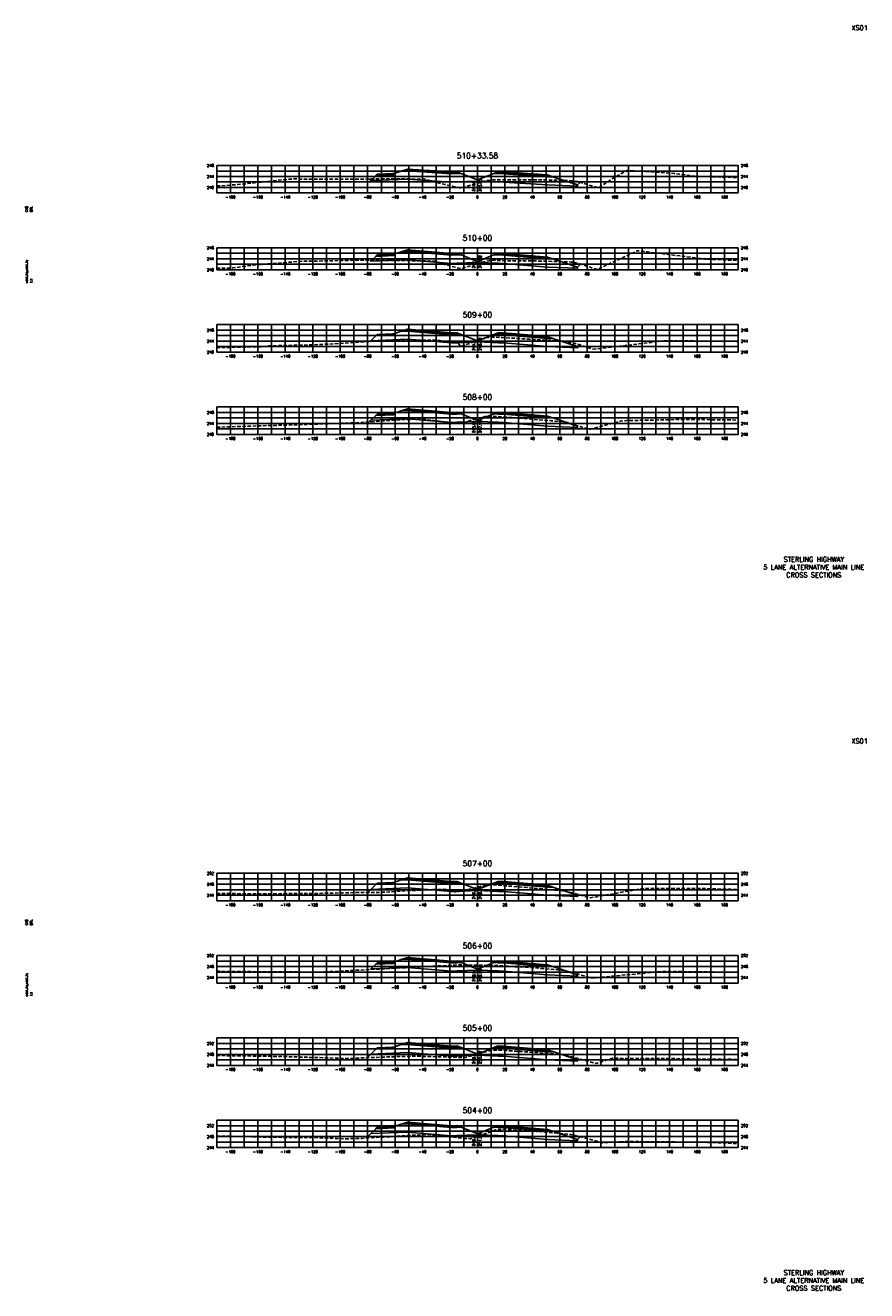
# Model space of a CAD drawing. Extents: x 37 to 10140, y -1968 to 9206.
# Tile 100 of 105: x 8067 to 8680, y 5736 to 6658. Entities that reach past the tile are written whole.
import ezdxf
from ezdxf.enums import TextEntityAlignment as Align

# ---------------------------------------------------------------- set-up
doc = ezdxf.new("R2010")
doc.units = 0
doc.header["$LTSCALE"] = 20
doc.header["$MEASUREMENT"] = 0
doc.linetypes.add('HIDDEN_050%', pattern=[0.1875, 0.125, -0.0625])
for name, color, linetype in [('S-AT-TXT175', 6, 'Continuous'), ('S-AT-TXT80', 1, 'Continuous'), ('XDATUM', 3, 'Continuous'), ('XEG', 1, 'HIDDEN_050%'), ('XFG', 2, 'Continuous'), ('XGRID', 251, 'Continuous'), ('XGRIDT', 2, 'Continuous'), ('XREF-BORDER', 7, 'Continuous')]:
    doc.layers.add(name, color=color, linetype=linetype)
doc.styles.add('L100', font='simplex.shx', dxfattribs={"height": 2})
doc.styles.add('L175', font='ROMANSM.shx', dxfattribs={"height": 3.5})
doc.styles.add('L80', font='ROMANSM.shx', dxfattribs={"height": 1.6})

# ---------------------------------------------------------------- blocks, each defined once
blk = doc.blocks.new('03025_00_att1')
at = {"layer": 'S-AT-TXT175', "style": 'L175'}
for tag, p in [('NUM', (32.402, 20.822)), ('LINE1', (30.64, 1.444)), ('LINE2', (30.64, 1.161)), ('LINE3', (30.64, 0.877))]:
    blk.add_attdef(tag, text='', height=0.175, dxfattribs=at).set_placement(p, align=Align.CENTER)
at = {"layer": 'S-AT-TXT80', "style": 'L80'}
for tag, p in [('DESIGNED', (2.094, 14.201)), ('CHECKED', (2.265, 14.201)), ('DRAFTED', (2.436, 14.201)), ('PCTB', (2.094, 11.605)), ('PSCALE', (2.265, 11.605)), ('PVIEW', (2.436, 11.605))]:
    blk.add_attdef(tag, p, '', height=0.08, rotation=90, dxfattribs=at)

msp = doc.modelspace()

# ---------------------------------------------------------------- linework, layer by layer
at = {"layer": 'XDATUM', "flags": 128}
for points in [[(8317.25, 6546.2), (8318.41, 6545.04), (8345, 6546.1), (8377, 6543.95), (8381, 6544.11), (8396, 6544.71), (8411, 6544.11), (8415, 6543.95), (8447, 6541.81), (8469, 6540.93), (8469, 6541.81), (8470.98, 6543.8)], [(8317.57, 6487.08), (8318.41, 6486.24), (8345, 6487.31), (8377, 6484.62), (8381, 6484.78), (8396, 6485.38), (8411, 6484.78), (8415, 6484.62), (8447, 6481.94), (8469, 6481.06), (8469, 6481.95), (8471.19, 6484.14)], [(8317.81, 6427.65), (8318.41, 6428.25), (8345, 6429.31), (8377, 6426.62), (8381, 6426.78), (8396, 6427.38), (8411, 6426.78), (8415, 6426.62), (8447, 6423.94), (8469, 6423.06), (8469, 6423.94), (8470.38, 6425.32)], [(8317.35, 6369.19), (8318.41, 6370.25), (8345, 6371.31), (8377, 6368.62), (8381, 6368.78), (8396, 6369.38), (8411, 6368.78), (8415, 6368.62), (8447, 6365.94), (8469, 6365.06), (8469, 6365.94), (8469.25, 6366.2)], [(8316.12, 6025.95), (8318.41, 6028.25), (8345, 6029.31), (8377, 6026.62), (8381, 6026.78), (8396, 6027.38), (8411, 6026.78), (8415, 6026.62), (8447, 6023.94), (8469, 6023.06), (8469, 6023.94), (8469.54, 6024.49)], [(8318.01, 5969.84), (8318.41, 5970.25), (8345, 5971.31), (8377, 5968.62), (8381, 5968.78), (8396, 5969.38), (8411, 5968.78), (8415, 5968.62), (8447, 5965.94), (8469, 5965.06), (8469, 5965.94), (8469.46, 5966.4)], [(8315.72, 5905.56), (8318.41, 5908.25), (8345, 5909.31), (8377, 5906.62), (8381, 5906.78), (8396, 5907.38), (8411, 5906.78), (8415, 5906.62), (8447, 5903.94), (8469, 5903.06), (8469, 5903.94), (8469.93, 5904.87)], [(8315.08, 5846.92), (8318.41, 5850.25), (8345, 5851.31), (8377, 5848.62), (8381, 5848.78), (8396, 5849.38), (8411, 5848.78), (8415, 5848.62), (8447, 5845.94), (8469, 5845.06), (8469, 5845.94), (8470.93, 5847.87)]]:
    msp.add_lwpolyline(points, dxfattribs=at)
at = {"layer": 'XEG', "flags": 128}
for points in [[(8206, 6541.19), (8210.08, 6541.2), (8224.58, 6542.44), (8259.25, 6546.13), (8260.46, 6546.17), (8261.36, 6546.18), (8308.42, 6546.11), (8337.37, 6546.4), (8357.6, 6545.98), (8372.28, 6542.17), (8383.79, 6539.55), (8396, 6543.11), (8398.65, 6543.88), (8402.48, 6544.94), (8403.4, 6545.1), (8407.18, 6545.55), (8413.43, 6545.64), (8436.3, 6545.67), (8442.46, 6545.57), (8464.83, 6544.93), (8465.95, 6544.77), (8469.25, 6544.34), (8480.85, 6540.68), (8484.29, 6539.83), (8492.78, 6545.42), (8498.23, 6548.64), (8505.11, 6552.48), (8539.28, 6550.24), (8554.28, 6548.25), (8578.12, 6547.48), (8586, 6547.18)], [(8206, 6481.12), (8217.68, 6481.3), (8232.82, 6483.4), (8266.78, 6486.15), (8291.57, 6486.56), (8311.58, 6487.09), (8315.88, 6487.1), (8352, 6486.58), (8364.98, 6486.2), (8369.67, 6484.54), (8384.05, 6480.77), (8391.84, 6483.21), (8396, 6484.43), (8402.3, 6486.27), (8404.65, 6486.58), (8407.23, 6486.88), (8420.38, 6486.5), (8435.98, 6486.52), (8451.72, 6486.06), (8464.23, 6485.63), (8466.66, 6485.31), (8468.83, 6484.93), (8474.94, 6482.89), (8479.3, 6481.52), (8483.39, 6480.23), (8510.65, 6493.01), (8512.28, 6493.91), (8513.87, 6493.81), (8520.06, 6492.99), (8554.07, 6488.76), (8561.38, 6487.75), (8586, 6486.79)], [(8206, 6423.17), (8238.81, 6423.91), (8243.96, 6424.53), (8270.49, 6425.1), (8284.91, 6425.65), (8287.71, 6425.7), (8291.86, 6426.02), (8336.61, 6428.83), (8366.82, 6428.65), (8381.99, 6426.56), (8383.61, 6424.12), (8393.49, 6427.41), (8396, 6428.27), (8402.07, 6430.36), (8403.94, 6430.54), (8406.41, 6430.94), (8422.22, 6430.1), (8434.38, 6429.29), (8450.43, 6428.37), (8461.65, 6427.47), (8464.63, 6426.8), (8466.51, 6426.53), (8472.17, 6424.76), (8475.98, 6423.46), (8479.68, 6422.2), (8483.34, 6422.3), (8522.54, 6427.09), (8530.63, 6428.22), (8532.2, 6428.27), (8571.59, 6427.94), (8581.1, 6427.84), (8586, 6427.81)], [(8206, 6365.22), (8209, 6365.31), (8213.91, 6365.5), (8242.25, 6366.36), (8255.43, 6366.75), (8257.72, 6366.81), (8296.96, 6368.09), (8306.44, 6368.44), (8338.48, 6370.63), (8355.16, 6371.27), (8373.8, 6368.92), (8383.23, 6367.84), (8394.01, 6371.09), (8396, 6371.61), (8401.44, 6373), (8402.9, 6373.2), (8406.19, 6373.38), (8423.09, 6372.04), (8432.74, 6371.28), (8450.01, 6369.91), (8459.2, 6369.12), (8461.35, 6368.72), (8462.39, 6368.56), (8467.52, 6366.73), (8473.02, 6365.04), (8477.72, 6363.59), (8497.88, 6368.94), (8501.31, 6369.92), (8504.58, 6370.04), (8523.4, 6370.42), (8546.1, 6370.91), (8550.03, 6370.91), (8586, 6370.45)], [(8206, 6025.29), (8225.88, 6025.11), (8229.77, 6025.08), (8274.44, 6025.22), (8307.28, 6025.96), (8323, 6025.95), (8344.4, 6027.26), (8371.56, 6028.49), (8378.61, 6027.07), (8380.73, 6026.16), (8394.52, 6029.49), (8396, 6029.85), (8397.12, 6030.12), (8402.74, 6031.44), (8403.89, 6031.44), (8406.55, 6031.63), (8425.58, 6030.17), (8432.15, 6029.64), (8451.61, 6027.88), (8457.98, 6027.34), (8460.36, 6026.99), (8461.06, 6026.85), (8465.23, 6025.7), (8472.15, 6023.76), (8478.08, 6022.09), (8515.14, 6028.64), (8517.24, 6029.03), (8522.28, 6029.03), (8560.04, 6028.86), (8565.8, 6028.79), (8586, 6028.17)], [(8206, 5968.59), (8230.3, 5968.31), (8240.59, 5968.23), (8278.16, 5967.96), (8282.53, 5968.02), (8306.43, 5969.23), (8367.59, 5972.46), (8374.16, 5972.81), (8380.88, 5973.16), (8381.73, 5973.21), (8381.89, 5973.26), (8383.4, 5973.17), (8391.69, 5973.05), (8396, 5973.01), (8396.79, 5973.01), (8403.32, 5972.86), (8408.24, 5972.86), (8417.53, 5972.25), (8433.53, 5971.36), (8454.13, 5969.72), (8458.5, 5969.33), (8460.67, 5968.86), (8461.19, 5968.74), (8475.25, 5964.77), (8478.31, 5963.91), (8481.54, 5963.84), (8482.81, 5963.82), (8482.94, 5963.82), (8486.89, 5964.31), (8518.57, 5967.25), (8529.66, 5968.43), (8531.12, 5968.43), (8533.04, 5968.41), (8579.55, 5967.96), (8586, 5967.9)], [(8206, 5907.15), (8220.64, 5906.94), (8253.17, 5906.46), (8275.03, 5905.78), (8301.47, 5904.99), (8329.43, 5906.1), (8349.77, 5906.71), (8380.6, 5905.88), (8387.15, 5905.66), (8396, 5908.15), (8400.94, 5909.55), (8403.75, 5910.34), (8405.34, 5910.8), (8411.52, 5911.06), (8412.19, 5911.09), (8434.09, 5909.67), (8436.57, 5909.52), (8440.03, 5909.27), (8447.42, 5908.61), (8460.85, 5907.51), (8462.32, 5906.9), (8463.5, 5906.59), (8476.89, 5903), (8482.44, 5901.23), (8489.77, 5903.66), (8494.68, 5905.13), (8511.24, 5905.03), (8538.07, 5904.92), (8544.39, 5904.74), (8576.34, 5904.36), (8579.97, 5904.41), (8586, 5904.31)], [(8206, 5848.53), (8215.42, 5848.34), (8239.94, 5847.73), (8263.63, 5847.31), (8275.33, 5847.46), (8298.85, 5846.45), (8311.83, 5846.71), (8327.49, 5847.71), (8360.04, 5849.68), (8385.47, 5846.78), (8390.94, 5846.52), (8396, 5848.25), (8406.87, 5851.96), (8409.3, 5853.06), (8409.8, 5853.13), (8415.79, 5853.39), (8416.79, 5853.39), (8438.71, 5851.88), (8441.05, 5851.72), (8462.73, 5849.7), (8463.97, 5849.59), (8466.95, 5848.91), (8467.16, 5848.87), (8485.28, 5844.08), (8486.94, 5843.55), (8488.26, 5843.65), (8504.65, 5844.48), (8505.29, 5844.47), (8552.86, 5844), (8558.36, 5843.97), (8586, 5842.99)]]:
    msp.add_lwpolyline(points, dxfattribs=at)
at = {"layer": 'XFG', "flags": 128}
for points in [[(8396, 6545.45), (8384.05, 6550.23), (8381, 6550.11), (8377, 6549.95), (8345, 6552.1), (8340.43, 6551.92), (8335, 6550.11), (8335, 6549.11), (8321.96, 6548.58), (8318.41, 6545.04), (8345, 6546.1), (8377, 6543.95), (8381, 6544.11), (8396, 6544.71), (8396, 6545.45)], [(8335, 6550.11), (8334, 6550.07), (8334, 6549.73), (8324, 6549.33), (8324, 6549.67), (8323, 6549.63), (8321.96, 6548.58), (8335, 6549.11), (8335, 6550.11)], [(8334, 6550.07), (8324, 6549.67), (8324, 6549.33), (8334, 6549.73), (8334, 6550.07)], [(8381, 6550.45), (8377, 6550.29), (8345, 6552.44), (8345, 6553.44), (8340.43, 6551.92), (8345, 6552.1), (8377, 6549.95), (8381, 6550.11), (8384.05, 6550.23), (8381, 6551.45), (8381, 6550.45)], [(8381, 6551.45), (8377, 6551.29), (8345, 6553.44), (8345, 6553.1), (8377, 6550.95), (8381, 6551.11), (8381, 6551.45)], [(8381, 6551.11), (8377, 6550.95), (8345, 6553.1), (8345, 6552.44), (8377, 6550.29), (8381, 6550.45), (8381, 6551.11)], [(8396, 6545.45), (8407.96, 6550.23), (8411, 6550.11), (8415, 6549.95), (8447, 6547.81), (8451.57, 6547.62), (8469, 6541.81), (8469, 6540.93), (8447, 6541.81), (8415, 6543.95), (8411, 6544.11), (8396, 6544.71)], [(8411, 6551.45), (8407.96, 6550.23), (8411, 6550.11), (8415, 6549.95), (8447, 6547.81), (8451.57, 6547.62), (8447, 6549.15), (8447, 6548.15), (8415, 6550.29), (8411, 6550.45), (8411, 6551.45)], [(8411, 6551.45), (8411, 6551.11), (8415, 6550.95), (8447, 6548.81), (8447, 6549.15), (8415, 6551.29), (8411, 6551.45)], [(8411, 6551.11), (8411, 6550.45), (8415, 6550.29), (8447, 6548.15), (8447, 6548.81), (8415, 6550.95), (8411, 6551.11)], [(8318.41, 6545.04), (8318.41, 6545.04), (8317.25, 6546.2)], [(8469, 6541.81), (8469, 6541.81), (8470.98, 6543.8)], [(8381, 6491.12), (8377, 6490.96), (8345, 6493.65), (8345, 6494.65), (8340.43, 6493.12), (8345, 6493.31), (8377, 6490.62), (8381, 6490.78), (8384.05, 6490.91), (8381, 6492.12), (8381, 6491.12)], [(8381, 6492.12), (8377, 6491.96), (8345, 6494.65), (8345, 6494.31), (8377, 6491.62), (8381, 6491.78), (8381, 6492.12)], [(8318.41, 6486.24), (8318.41, 6486.24), (8317.57, 6487.08)], [(8396, 6486.12), (8384.05, 6490.91), (8381, 6490.78), (8377, 6490.62), (8345, 6493.31), (8340.43, 6493.12), (8335, 6491.31), (8335, 6490.31), (8321.96, 6489.79), (8318.41, 6486.24), (8345, 6487.31), (8377, 6484.62), (8381, 6484.78), (8396, 6485.38), (8396, 6486.12)], [(8335, 6491.31), (8334, 6491.27), (8334, 6490.93), (8324, 6490.53), (8324, 6490.87), (8323, 6490.83), (8321.96, 6489.79), (8335, 6490.31), (8335, 6491.31)], [(8334, 6491.27), (8324, 6490.87), (8324, 6490.53), (8334, 6490.93), (8334, 6491.27)], [(8381, 6491.78), (8377, 6491.62), (8345, 6494.31), (8345, 6493.65), (8377, 6490.96), (8381, 6491.12), (8381, 6491.78)], [(8396, 6486.12), (8407.96, 6490.91), (8411, 6490.78), (8415, 6490.62), (8447, 6487.94), (8451.57, 6487.76), (8469, 6481.95), (8469, 6481.06), (8447, 6481.94), (8415, 6484.62), (8411, 6484.78), (8396, 6485.38)], [(8411, 6492.12), (8407.96, 6490.91), (8411, 6490.78), (8415, 6490.62), (8447, 6487.94), (8451.57, 6487.76), (8447, 6489.28), (8447, 6488.28), (8415, 6490.96), (8411, 6491.12), (8411, 6492.12)], [(8411, 6492.12), (8411, 6491.78), (8415, 6491.62), (8447, 6488.94), (8447, 6489.28), (8415, 6491.96), (8411, 6492.12)], [(8411, 6491.78), (8411, 6491.12), (8415, 6490.96), (8447, 6488.28), (8447, 6488.94), (8415, 6491.62), (8411, 6491.78)], [(8469, 6481.95), (8469, 6481.95), (8471.19, 6484.14)], [(8396, 6428.12), (8384.05, 6432.91), (8381, 6432.78), (8377, 6432.62), (8345, 6435.31), (8340.43, 6435.13), (8335, 6433.32), (8335, 6432.32), (8321.96, 6431.8), (8318.41, 6428.25), (8345, 6429.31), (8377, 6426.62), (8381, 6426.78), (8396, 6427.38), (8396, 6428.12)], [(8335, 6433.32), (8334, 6433.28), (8334, 6432.94), (8324, 6432.54), (8324, 6432.88), (8323, 6432.84), (8321.96, 6431.8), (8335, 6432.32), (8335, 6433.32)], [(8334, 6433.28), (8324, 6432.88), (8324, 6432.54), (8334, 6432.94), (8334, 6433.28)], [(8381, 6433.12), (8377, 6432.96), (8345, 6435.65), (8345, 6436.65), (8340.43, 6435.13), (8345, 6435.31), (8377, 6432.62), (8381, 6432.78), (8384.05, 6432.91), (8381, 6434.12), (8381, 6433.12)], [(8381, 6434.12), (8377, 6433.96), (8345, 6436.65), (8345, 6436.31), (8377, 6433.62), (8381, 6433.78), (8381, 6434.12)], [(8381, 6433.78), (8377, 6433.62), (8345, 6436.31), (8345, 6435.65), (8377, 6432.96), (8381, 6433.12), (8381, 6433.78)], [(8396, 6428.12), (8407.96, 6432.91), (8411, 6432.78), (8415, 6432.62), (8447, 6429.94), (8451.57, 6429.75), (8469, 6423.94), (8469, 6423.06), (8447, 6423.94), (8415, 6426.62), (8411, 6426.78), (8396, 6427.38)], [(8411, 6434.12), (8407.96, 6432.91), (8411, 6432.78), (8415, 6432.62), (8447, 6429.94), (8451.57, 6429.75), (8447, 6431.28), (8447, 6430.28), (8415, 6432.96), (8411, 6433.12), (8411, 6434.12)], [(8411, 6434.12), (8411, 6433.78), (8415, 6433.62), (8447, 6430.94), (8447, 6431.28), (8415, 6433.96), (8411, 6434.12)], [(8411, 6433.78), (8411, 6433.12), (8415, 6432.96), (8447, 6430.28), (8447, 6430.94), (8415, 6433.62), (8411, 6433.78)], [(8318.41, 6428.25), (8318.41, 6428.25), (8317.81, 6427.65)], [(8469, 6423.94), (8469, 6423.94), (8470.38, 6425.32)], [(8396, 6370.12), (8384.05, 6374.91), (8381, 6374.78), (8377, 6374.62), (8345, 6377.31), (8340.43, 6377.13), (8335, 6375.32), (8335, 6374.32), (8321.96, 6373.8), (8318.41, 6370.25), (8345, 6371.31), (8377, 6368.62), (8381, 6368.78), (8396, 6369.38), (8396, 6370.12)], [(8335, 6375.32), (8334, 6375.28), (8334, 6374.94), (8324, 6374.54), (8324, 6374.88), (8323, 6374.84), (8321.96, 6373.8), (8335, 6374.32), (8335, 6375.32)], [(8334, 6375.28), (8324, 6374.88), (8324, 6374.54), (8334, 6374.94), (8334, 6375.28)], [(8381, 6375.12), (8377, 6374.96), (8345, 6377.65), (8345, 6378.65), (8340.43, 6377.13), (8345, 6377.31), (8377, 6374.62), (8381, 6374.78), (8384.05, 6374.91), (8381, 6376.12), (8381, 6375.12)], [(8381, 6376.12), (8377, 6375.96), (8345, 6378.65), (8345, 6378.31), (8377, 6375.62), (8381, 6375.78), (8381, 6376.12)], [(8381, 6375.78), (8377, 6375.62), (8345, 6378.31), (8345, 6377.65), (8377, 6374.96), (8381, 6375.12), (8381, 6375.78)], [(8396, 6370.12), (8407.96, 6374.91), (8411, 6374.78), (8415, 6374.62), (8447, 6371.94), (8451.57, 6371.75), (8469, 6365.94), (8469, 6365.06), (8447, 6365.94), (8415, 6368.62), (8411, 6368.78), (8396, 6369.38)], [(8411, 6376.12), (8407.96, 6374.91), (8411, 6374.78), (8415, 6374.62), (8447, 6371.94), (8451.57, 6371.75), (8447, 6373.28), (8447, 6372.28), (8415, 6374.96), (8411, 6375.12), (8411, 6376.12)], [(8411, 6376.12), (8411, 6375.78), (8415, 6375.62), (8447, 6372.94), (8447, 6373.28), (8415, 6375.96), (8411, 6376.12)], [(8411, 6375.78), (8411, 6375.12), (8415, 6374.96), (8447, 6372.28), (8447, 6372.94), (8415, 6375.62), (8411, 6375.78)], [(8318.41, 6370.25), (8318.41, 6370.25), (8317.35, 6369.19)], [(8469, 6365.94), (8469, 6365.94), (8469.25, 6366.2)], [(8396, 6028.12), (8384.05, 6032.91), (8381, 6032.78), (8377, 6032.62), (8345, 6035.31), (8340.43, 6035.13), (8335, 6033.32), (8335, 6032.32), (8321.96, 6031.8), (8318.41, 6028.25), (8345, 6029.31), (8377, 6026.62), (8381, 6026.78), (8396, 6027.38), (8396, 6028.12)], [(8335, 6033.32), (8334, 6033.28), (8334, 6032.94), (8324, 6032.54), (8324, 6032.88), (8323, 6032.84), (8321.96, 6031.8), (8335, 6032.32), (8335, 6033.32)], [(8334, 6033.28), (8324, 6032.88), (8324, 6032.54), (8334, 6032.94), (8334, 6033.28)], [(8381, 6033.12), (8377, 6032.96), (8345, 6035.65), (8345, 6036.65), (8340.43, 6035.13), (8345, 6035.31), (8377, 6032.62), (8381, 6032.78), (8384.05, 6032.91), (8381, 6034.12), (8381, 6033.12)], [(8381, 6034.12), (8377, 6033.96), (8345, 6036.65), (8345, 6036.31), (8377, 6033.62), (8381, 6033.78), (8381, 6034.12)], [(8381, 6033.78), (8377, 6033.62), (8345, 6036.31), (8345, 6035.65), (8377, 6032.96), (8381, 6033.12), (8381, 6033.78)], [(8411, 6034.12), (8407.96, 6032.91), (8411, 6032.78), (8415, 6032.62), (8447, 6029.94), (8451.57, 6029.75), (8447, 6031.28), (8447, 6030.28), (8415, 6032.96), (8411, 6033.12), (8411, 6034.12)], [(8411, 6034.12), (8411, 6033.78), (8415, 6033.62), (8447, 6030.94), (8447, 6031.28), (8415, 6033.96), (8411, 6034.12)], [(8411, 6033.78), (8411, 6033.12), (8415, 6032.96), (8447, 6030.28), (8447, 6030.94), (8415, 6033.62), (8411, 6033.78)], [(8318.41, 6028.25), (8318.41, 6028.25), (8316.12, 6025.95)], [(8396, 6028.12), (8407.96, 6032.91), (8411, 6032.78), (8415, 6032.62), (8447, 6029.94), (8451.57, 6029.75), (8469, 6023.94), (8469, 6023.06), (8447, 6023.94), (8415, 6026.62), (8411, 6026.78), (8396, 6027.38)], [(8469, 6023.94), (8469, 6023.94), (8469.54, 6024.49)], [(8381, 5975.12), (8377, 5974.96), (8345, 5977.65), (8345, 5978.65), (8340.43, 5977.13), (8345, 5977.31), (8377, 5974.62), (8381, 5974.78), (8384.05, 5974.91), (8381, 5976.12), (8381, 5975.12)], [(8381, 5976.12), (8377, 5975.96), (8345, 5978.65), (8345, 5978.31), (8377, 5975.62), (8381, 5975.78), (8381, 5976.12)], [(8381, 5975.78), (8377, 5975.62), (8345, 5978.31), (8345, 5977.65), (8377, 5974.96), (8381, 5975.12), (8381, 5975.78)], [(8318.41, 5970.25), (8318.41, 5970.25), (8318.01, 5969.84)], [(8396, 5970.12), (8384.05, 5974.91), (8381, 5974.78), (8377, 5974.62), (8345, 5977.31), (8340.43, 5977.13), (8335, 5975.32), (8335, 5974.32), (8321.96, 5973.8), (8318.41, 5970.25), (8345, 5971.31), (8377, 5968.62), (8381, 5968.78), (8396, 5969.38), (8396, 5970.12)], [(8335, 5975.32), (8334, 5975.28), (8334, 5974.94), (8324, 5974.54), (8324, 5974.88), (8323, 5974.84), (8321.96, 5973.8), (8335, 5974.32), (8335, 5975.32)], [(8334, 5975.28), (8324, 5974.88), (8324, 5974.54), (8334, 5974.94), (8334, 5975.28)], [(8396, 5970.12), (8407.96, 5974.91), (8411, 5974.78), (8415, 5974.62), (8447, 5971.94), (8451.57, 5971.75), (8469, 5965.94), (8469, 5965.06), (8447, 5965.94), (8415, 5968.62), (8411, 5968.78), (8396, 5969.38)], [(8411, 5976.12), (8407.96, 5974.91), (8411, 5974.78), (8415, 5974.62), (8447, 5971.94), (8451.57, 5971.75), (8447, 5973.28), (8447, 5972.28), (8415, 5974.96), (8411, 5975.12), (8411, 5976.12)], [(8411, 5976.12), (8411, 5975.78), (8415, 5975.62), (8447, 5972.94), (8447, 5973.28), (8415, 5975.96), (8411, 5976.12)], [(8411, 5975.78), (8411, 5975.12), (8415, 5974.96), (8447, 5972.28), (8447, 5972.94), (8415, 5975.62), (8411, 5975.78)], [(8469, 5965.94), (8469, 5965.94), (8469.46, 5966.4)], [(8396, 5908.12), (8384.05, 5912.91), (8381, 5912.78), (8377, 5912.62), (8345, 5915.31), (8340.43, 5915.13), (8335, 5913.32), (8335, 5912.32), (8321.96, 5911.8), (8318.41, 5908.25), (8345, 5909.31), (8377, 5906.62), (8381, 5906.78), (8396, 5907.38), (8396, 5908.12)], [(8381, 5913.12), (8377, 5912.96), (8345, 5915.65), (8345, 5916.65), (8340.43, 5915.13), (8345, 5915.31), (8377, 5912.62), (8381, 5912.78), (8384.05, 5912.91), (8381, 5914.12), (8381, 5913.12)], [(8381, 5914.12), (8377, 5913.96), (8345, 5916.65), (8345, 5916.31), (8377, 5913.62), (8381, 5913.78), (8381, 5914.12)], [(8381, 5913.78), (8377, 5913.62), (8345, 5916.31), (8345, 5915.65), (8377, 5912.96), (8381, 5913.12), (8381, 5913.78)], [(8411, 5914.12), (8407.96, 5912.91), (8411, 5912.78), (8415, 5912.62), (8447, 5909.94), (8451.57, 5909.75), (8447, 5911.28), (8447, 5910.28), (8415, 5912.96), (8411, 5913.12), (8411, 5914.12)], [(8411, 5914.12), (8411, 5913.78), (8415, 5913.62), (8447, 5910.94), (8447, 5911.28), (8415, 5913.96), (8411, 5914.12)], [(8411, 5913.78), (8411, 5913.12), (8415, 5912.96), (8447, 5910.28), (8447, 5910.94), (8415, 5913.62), (8411, 5913.78)], [(8318.41, 5908.25), (8318.41, 5908.25), (8315.72, 5905.56)], [(8335, 5913.32), (8334, 5913.28), (8334, 5912.94), (8324, 5912.54), (8324, 5912.88), (8323, 5912.84), (8321.96, 5911.8), (8335, 5912.32), (8335, 5913.32)], [(8334, 5913.28), (8324, 5912.88), (8324, 5912.54), (8334, 5912.94), (8334, 5913.28)], [(8396, 5908.12), (8407.96, 5912.91), (8411, 5912.78), (8415, 5912.62), (8447, 5909.94), (8451.57, 5909.75), (8469, 5903.94), (8469, 5903.06), (8447, 5903.94), (8415, 5906.62), (8411, 5906.78), (8396, 5907.38)], [(8469, 5903.94), (8469, 5903.94), (8469.93, 5904.87)], [(8381, 5855.12), (8377, 5854.96), (8345, 5857.65), (8345, 5858.65), (8340.43, 5857.13), (8345, 5857.31), (8377, 5854.62), (8381, 5854.78), (8384.05, 5854.91), (8381, 5856.12), (8381, 5855.12)], [(8381, 5856.12), (8377, 5855.96), (8345, 5858.65), (8345, 5858.31), (8377, 5855.62), (8381, 5855.78), (8381, 5856.12)], [(8381, 5855.78), (8377, 5855.62), (8345, 5858.31), (8345, 5857.65), (8377, 5854.96), (8381, 5855.12), (8381, 5855.78)], [(8318.41, 5850.25), (8318.41, 5850.25), (8315.08, 5846.92)], [(8396, 5850.12), (8384.05, 5854.91), (8381, 5854.78), (8377, 5854.62), (8345, 5857.31), (8340.43, 5857.13), (8335, 5855.32), (8335, 5854.32), (8321.96, 5853.8), (8318.41, 5850.25), (8345, 5851.31), (8377, 5848.62), (8381, 5848.78), (8396, 5849.38), (8396, 5850.12)], [(8335, 5855.32), (8334, 5855.28), (8334, 5854.94), (8324, 5854.54), (8324, 5854.88), (8323, 5854.84), (8321.96, 5853.8), (8335, 5854.32), (8335, 5855.32)], [(8334, 5855.28), (8324, 5854.88), (8324, 5854.54), (8334, 5854.94), (8334, 5855.28)], [(8396, 5850.12), (8407.96, 5854.91), (8411, 5854.78), (8415, 5854.62), (8447, 5851.94), (8451.57, 5851.75), (8469, 5845.94), (8469, 5845.06), (8447, 5845.94), (8415, 5848.62), (8411, 5848.78), (8396, 5849.38)], [(8411, 5856.12), (8407.96, 5854.91), (8411, 5854.78), (8415, 5854.62), (8447, 5851.94), (8451.57, 5851.75), (8447, 5853.28), (8447, 5852.28), (8415, 5854.96), (8411, 5855.12), (8411, 5856.12)], [(8411, 5856.12), (8411, 5855.78), (8415, 5855.62), (8447, 5852.94), (8447, 5853.28), (8415, 5855.96), (8411, 5856.12)], [(8411, 5855.78), (8411, 5855.12), (8415, 5854.96), (8447, 5852.28), (8447, 5852.94), (8415, 5855.62), (8411, 5855.78)], [(8469, 5845.94), (8469, 5845.94), (8470.93, 5847.87)]]:
    msp.add_lwpolyline(points, dxfattribs=at)
at = {"layer": 'XGRID'}
for p, q in [((8206, 6536), (8206, 6556)), ((8206, 6556), (8586, 6556)), ((8206, 6552), (8586, 6552)), ((8216, 6536), (8216, 6556)), ((8226, 6536), (8226, 6556)), ((8236, 6536), (8236, 6556)), ((8246, 6536), (8246, 6556)), ((8256, 6536), (8256, 6556)), ((8266, 6536), (8266, 6556)), ((8276, 6536), (8276, 6556)), ((8286, 6536), (8286, 6556)), ((8296, 6536), (8296, 6556)), ((8306, 6536), (8306, 6556)), ((8316, 6536), (8316, 6556)), ((8326, 6536), (8326, 6556)), ((8336, 6536), (8336, 6556)), ((8346, 6536), (8346, 6556)), ((8356, 6536), (8356, 6556)), ((8366, 6536), (8366, 6556)), ((8376, 6536), (8376, 6556)), ((8386, 6536), (8386, 6556)), ((8396, 6536), (8396, 6556)), ((8406, 6536), (8406, 6556)), ((8416, 6536), (8416, 6556)), ((8426, 6536), (8426, 6556)), ((8436, 6536), (8436, 6556)), ((8446, 6536), (8446, 6556)), ((8456, 6536), (8456, 6556)), ((8466, 6536), (8466, 6556)), ((8476, 6536), (8476, 6556)), ((8486, 6536), (8486, 6556)), ((8496, 6536), (8496, 6556)), ((8506, 6536), (8506, 6556)), ((8516, 6536), (8516, 6556)), ((8526, 6536), (8526, 6556)), ((8536, 6536), (8536, 6556)), ((8546, 6536), (8546, 6556)), ((8556, 6536), (8556, 6556)), ((8566, 6536), (8566, 6556)), ((8576, 6536), (8576, 6556)), ((8586, 6536), (8586, 6556)), ((8206, 6548), (8586, 6548)), ((8206, 6544), (8586, 6544)), ((8206, 6540), (8586, 6540)), ((8206, 6536), (8586, 6536)), ((8206, 6480), (8206, 6496)), ((8206, 6496), (8586, 6496)), ((8216, 6480), (8216, 6496)), ((8226, 6480), (8226, 6496)), ((8236, 6480), (8236, 6496)), ((8246, 6480), (8246, 6496)), ((8256, 6480), (8256, 6496)), ((8266, 6480), (8266, 6496)), ((8276, 6480), (8276, 6496)), ((8286, 6480), (8286, 6496)), ((8296, 6480), (8296, 6496)), ((8306, 6480), (8306, 6496)), ((8316, 6480), (8316, 6496)), ((8326, 6480), (8326, 6496)), ((8336, 6480), (8336, 6496)), ((8346, 6480), (8346, 6496)), ((8356, 6480), (8356, 6496)), ((8366, 6480), (8366, 6496)), ((8376, 6480), (8376, 6496)), ((8386, 6480), (8386, 6496)), ((8396, 6480), (8396, 6496)), ((8406, 6480), (8406, 6496)), ((8416, 6480), (8416, 6496)), ((8426, 6480), (8426, 6496)), ((8436, 6480), (8436, 6496)), ((8446, 6480), (8446, 6496)), ((8456, 6480), (8456, 6496)), ((8466, 6480), (8466, 6496)), ((8476, 6480), (8476, 6496)), ((8486, 6480), (8486, 6496)), ((8496, 6480), (8496, 6496)), ((8506, 6480), (8506, 6496)), ((8516, 6480), (8516, 6496)), ((8526, 6480), (8526, 6496)), ((8536, 6480), (8536, 6496)), ((8546, 6480), (8546, 6496)), ((8556, 6480), (8556, 6496)), ((8566, 6480), (8566, 6496)), ((8576, 6480), (8576, 6496)), ((8586, 6480), (8586, 6496)), ((8206, 6492), (8586, 6492)), ((8206, 6488), (8586, 6488)), ((8206, 6484), (8586, 6484)), ((8206, 6480), (8586, 6480)), ((8206, 6420), (8206, 6440)), ((8206, 6440), (8586, 6440)), ((8216, 6420), (8216, 6440)), ((8226, 6420), (8226, 6440)), ((8236, 6420), (8236, 6440)), ((8246, 6420), (8246, 6440)), ((8256, 6420), (8256, 6440)), ((8266, 6420), (8266, 6440)), ((8276, 6420), (8276, 6440)), ((8286, 6420), (8286, 6440)), ((8296, 6420), (8296, 6440)), ((8306, 6420), (8306, 6440)), ((8316, 6420), (8316, 6440)), ((8326, 6420), (8326, 6440)), ((8336, 6420), (8336, 6440)), ((8346, 6420), (8346, 6440)), ((8356, 6420), (8356, 6440)), ((8366, 6420), (8366, 6440)), ((8376, 6420), (8376, 6440)), ((8386, 6420), (8386, 6440)), ((8396, 6420), (8396, 6440)), ((8406, 6420), (8406, 6440)), ((8416, 6420), (8416, 6440)), ((8426, 6420), (8426, 6440)), ((8436, 6420), (8436, 6440)), ((8446, 6420), (8446, 6440)), ((8456, 6420), (8456, 6440)), ((8466, 6420), (8466, 6440)), ((8476, 6420), (8476, 6440)), ((8486, 6420), (8486, 6440)), ((8496, 6420), (8496, 6440)), ((8506, 6420), (8506, 6440)), ((8516, 6420), (8516, 6440)), ((8526, 6420), (8526, 6440)), ((8536, 6420), (8536, 6440)), ((8546, 6420), (8546, 6440)), ((8556, 6420), (8556, 6440)), ((8566, 6420), (8566, 6440)), ((8576, 6420), (8576, 6440)), ((8586, 6420), (8586, 6440)), ((8206, 6436), (8586, 6436)), ((8206, 6432), (8586, 6432)), ((8206, 6428), (8586, 6428)), ((8206, 6424), (8586, 6424)), ((8206, 6420), (8586, 6420)), ((8206, 6360), (8206, 6380)), ((8206, 6380), (8586, 6380)), ((8206, 6376), (8586, 6376)), ((8216, 6360), (8216, 6380)), ((8226, 6360), (8226, 6380)), ((8236, 6360), (8236, 6380)), ((8246, 6360), (8246, 6380)), ((8256, 6360), (8256, 6380)), ((8266, 6360), (8266, 6380)), ((8276, 6360), (8276, 6380)), ((8286, 6360), (8286, 6380)), ((8296, 6360), (8296, 6380)), ((8306, 6360), (8306, 6380)), ((8316, 6360), (8316, 6380)), ((8326, 6360), (8326, 6380)), ((8336, 6360), (8336, 6380)), ((8346, 6360), (8346, 6380)), ((8356, 6360), (8356, 6380)), ((8366, 6360), (8366, 6380)), ((8376, 6360), (8376, 6380)), ((8386, 6360), (8386, 6380)), ((8396, 6360), (8396, 6380)), ((8406, 6360), (8406, 6380)), ((8416, 6360), (8416, 6380)), ((8426, 6360), (8426, 6380)), ((8436, 6360), (8436, 6380)), ((8446, 6360), (8446, 6380)), ((8456, 6360), (8456, 6380)), ((8466, 6360), (8466, 6380)), ((8476, 6360), (8476, 6380)), ((8486, 6360), (8486, 6380)), ((8496, 6360), (8496, 6380)), ((8506, 6360), (8506, 6380)), ((8516, 6360), (8516, 6380)), ((8526, 6360), (8526, 6380)), ((8536, 6360), (8536, 6380)), ((8546, 6360), (8546, 6380)), ((8556, 6360), (8556, 6380)), ((8566, 6360), (8566, 6380)), ((8576, 6360), (8576, 6380)), ((8586, 6360), (8586, 6380)), ((8206, 6372), (8586, 6372)), ((8206, 6368), (8586, 6368)), ((8206, 6364), (8586, 6364)), ((8206, 6360), (8586, 6360)), ((8206, 6020), (8206, 6040)), ((8206, 6040), (8586, 6040)), ((8206, 6036), (8586, 6036)), ((8216, 6020), (8216, 6040)), ((8226, 6020), (8226, 6040)), ((8236, 6020), (8236, 6040)), ((8246, 6020), (8246, 6040)), ((8256, 6020), (8256, 6040)), ((8266, 6020), (8266, 6040)), ((8276, 6020), (8276, 6040)), ((8286, 6020), (8286, 6040)), ((8296, 6020), (8296, 6040)), ((8306, 6020), (8306, 6040)), ((8316, 6020), (8316, 6040)), ((8326, 6020), (8326, 6040)), ((8336, 6020), (8336, 6040)), ((8346, 6020), (8346, 6040)), ((8356, 6020), (8356, 6040)), ((8366, 6020), (8366, 6040)), ((8376, 6020), (8376, 6040)), ((8386, 6020), (8386, 6040)), ((8396, 6020), (8396, 6040)), ((8406, 6020), (8406, 6040)), ((8416, 6020), (8416, 6040)), ((8426, 6020), (8426, 6040)), ((8436, 6020), (8436, 6040)), ((8446, 6020), (8446, 6040)), ((8456, 6020), (8456, 6040)), ((8466, 6020), (8466, 6040)), ((8476, 6020), (8476, 6040)), ((8486, 6020), (8486, 6040)), ((8496, 6020), (8496, 6040)), ((8506, 6020), (8506, 6040)), ((8516, 6020), (8516, 6040)), ((8526, 6020), (8526, 6040)), ((8536, 6020), (8536, 6040)), ((8546, 6020), (8546, 6040)), ((8556, 6020), (8556, 6040)), ((8566, 6020), (8566, 6040)), ((8576, 6020), (8576, 6040)), ((8586, 6020), (8586, 6040)), ((8206, 6032), (8586, 6032)), ((8206, 6028), (8586, 6028)), ((8206, 6024), (8586, 6024)), ((8206, 6020), (8586, 6020)), ((8206, 5960), (8206, 5980)), ((8206, 5980), (8586, 5980)), ((8216, 5960), (8216, 5980)), ((8226, 5960), (8226, 5980)), ((8236, 5960), (8236, 5980)), ((8246, 5960), (8246, 5980)), ((8256, 5960), (8256, 5980)), ((8266, 5960), (8266, 5980)), ((8276, 5960), (8276, 5980)), ((8286, 5960), (8286, 5980)), ((8296, 5960), (8296, 5980)), ((8306, 5960), (8306, 5980)), ((8316, 5960), (8316, 5980)), ((8326, 5960), (8326, 5980)), ((8336, 5960), (8336, 5980)), ((8346, 5960), (8346, 5980)), ((8356, 5960), (8356, 5980)), ((8366, 5960), (8366, 5980)), ((8376, 5960), (8376, 5980)), ((8386, 5960), (8386, 5980)), ((8396, 5960), (8396, 5980)), ((8406, 5960), (8406, 5980)), ((8416, 5960), (8416, 5980)), ((8426, 5960), (8426, 5980)), ((8436, 5960), (8436, 5980)), ((8446, 5960), (8446, 5980)), ((8456, 5960), (8456, 5980)), ((8466, 5960), (8466, 5980)), ((8476, 5960), (8476, 5980)), ((8486, 5960), (8486, 5980)), ((8496, 5960), (8496, 5980)), ((8506, 5960), (8506, 5980)), ((8516, 5960), (8516, 5980)), ((8526, 5960), (8526, 5980)), ((8536, 5960), (8536, 5980)), ((8546, 5960), (8546, 5980)), ((8556, 5960), (8556, 5980)), ((8566, 5960), (8566, 5980)), ((8576, 5960), (8576, 5980)), ((8586, 5960), (8586, 5980)), ((8206, 5976), (8586, 5976)), ((8206, 5972), (8586, 5972)), ((8206, 5968), (8586, 5968)), ((8206, 5964), (8586, 5964)), ((8206, 5960), (8586, 5960)), ((8206, 5900), (8206, 5920)), ((8206, 5920), (8586, 5920)), ((8206, 5916), (8586, 5916)), ((8216, 5900), (8216, 5920)), ((8226, 5900), (8226, 5920)), ((8236, 5900), (8236, 5920)), ((8246, 5900), (8246, 5920)), ((8256, 5900), (8256, 5920)), ((8266, 5900), (8266, 5920)), ((8276, 5900), (8276, 5920)), ((8286, 5900), (8286, 5920)), ((8296, 5900), (8296, 5920)), ((8306, 5900), (8306, 5920)), ((8316, 5900), (8316, 5920)), ((8326, 5900), (8326, 5920)), ((8336, 5900), (8336, 5920)), ((8346, 5900), (8346, 5920)), ((8356, 5900), (8356, 5920)), ((8366, 5900), (8366, 5920)), ((8376, 5900), (8376, 5920)), ((8386, 5900), (8386, 5920)), ((8396, 5900), (8396, 5920)), ((8406, 5900), (8406, 5920)), ((8416, 5900), (8416, 5920)), ((8426, 5900), (8426, 5920)), ((8436, 5900), (8436, 5920)), ((8446, 5900), (8446, 5920)), ((8456, 5900), (8456, 5920)), ((8466, 5900), (8466, 5920)), ((8476, 5900), (8476, 5920)), ((8486, 5900), (8486, 5920)), ((8496, 5900), (8496, 5920)), ((8506, 5900), (8506, 5920)), ((8516, 5900), (8516, 5920)), ((8526, 5900), (8526, 5920)), ((8536, 5900), (8536, 5920)), ((8546, 5900), (8546, 5920)), ((8556, 5900), (8556, 5920)), ((8566, 5900), (8566, 5920)), ((8576, 5900), (8576, 5920)), ((8586, 5900), (8586, 5920)), ((8206, 5912), (8586, 5912)), ((8206, 5908), (8586, 5908)), ((8206, 5904), (8586, 5904)), ((8206, 5900), (8586, 5900)), ((8206, 5840), (8206, 5860)), ((8206, 5860), (8586, 5860)), ((8216, 5840), (8216, 5860)), ((8226, 5840), (8226, 5860)), ((8236, 5840), (8236, 5860)), ((8246, 5840), (8246, 5860)), ((8256, 5840), (8256, 5860)), ((8266, 5840), (8266, 5860)), ((8276, 5840), (8276, 5860)), ((8286, 5840), (8286, 5860)), ((8296, 5840), (8296, 5860)), ((8306, 5840), (8306, 5860)), ((8316, 5840), (8316, 5860)), ((8326, 5840), (8326, 5860)), ((8336, 5840), (8336, 5860)), ((8346, 5840), (8346, 5860)), ((8356, 5840), (8356, 5860)), ((8366, 5840), (8366, 5860)), ((8376, 5840), (8376, 5860)), ((8386, 5840), (8386, 5860)), ((8396, 5840), (8396, 5860)), ((8406, 5840), (8406, 5860)), ((8416, 5840), (8416, 5860)), ((8426, 5840), (8426, 5860)), ((8436, 5840), (8436, 5860)), ((8446, 5840), (8446, 5860)), ((8456, 5840), (8456, 5860)), ((8466, 5840), (8466, 5860)), ((8476, 5840), (8476, 5860)), ((8486, 5840), (8486, 5860)), ((8496, 5840), (8496, 5860)), ((8506, 5840), (8506, 5860)), ((8516, 5840), (8516, 5860)), ((8526, 5840), (8526, 5860)), ((8536, 5840), (8536, 5860)), ((8546, 5840), (8546, 5860)), ((8556, 5840), (8556, 5860)), ((8566, 5840), (8566, 5860)), ((8576, 5840), (8576, 5860)), ((8586, 5840), (8586, 5860)), ((8206, 5856), (8586, 5856)), ((8206, 5852), (8586, 5852)), ((8206, 5848), (8586, 5848)), ((8206, 5844), (8586, 5844)), ((8206, 5840), (8586, 5840))]:
    msp.add_line(p, q, dxfattribs=at)

# ---------------------------------------------------------------- block references
at = {"layer": 'XREF-BORDER'}
ref = msp.add_blockref('03025_00_att1', (8026.45, 6238.23), dxfattribs=dict(at, xscale=20, yscale=20, zscale=20))
ref.add_attrib('LINE1', 'STERLING HIGHWAY', dxfattribs={"layer": 'S-AT-TXT175', "height": 3.5, "style": 'L175'}).set_placement((8641.07, 6267.1), align=Align.CENTER)
ref.add_attrib('LINE2', '5 LANE ALTERNATIVE MAIN LINE', dxfattribs={"layer": 'S-AT-TXT175', "height": 3.5, "style": 'L175'}).set_placement((8641.07, 6261.44), align=Align.CENTER)
ref.add_attrib('LINE3', 'CROSS SECTIONS', dxfattribs={"layer": 'S-AT-TXT175', "height": 3.5, "style": 'L175'}).set_placement((8641.07, 6255.77), align=Align.CENTER)
ref.add_attrib('NUM', 'XS01', dxfattribs={"layer": 'S-AT-TXT175', "height": 3.5, "style": 'L175'}).set_placement((8674.49, 6654.66), align=Align.CENTER)
ref.add_attrib('DESIGNED', 'CAB', (8068.33, 6522.25), dxfattribs={"layer": 'S-AT-TXT80', "height": 1.6, "rotation": 90, "style": 'L80'})
ref.add_attrib('CHECKED', 'DRL', (8071.74, 6522.25), dxfattribs={"layer": 'S-AT-TXT80', "height": 1.6, "rotation": 90, "style": 'L80'})
ref.add_attrib('PCTB', 'adot_hs,adot_fs', (8068.33, 6470.32), dxfattribs={"layer": 'S-AT-TXT80', "height": 1.6, "rotation": 90, "style": 'L80'})
ref.add_attrib('PSCALE', '1:1', (8071.74, 6470.32), dxfattribs={"layer": 'S-AT-TXT80', "height": 1.6, "rotation": 90, "style": 'L80'})
ref = msp.add_blockref('03025_00_att1', (8026.45, 5718.23), dxfattribs=dict(at, xscale=20, yscale=20, zscale=20))
ref.add_attrib('LINE1', 'STERLING HIGHWAY', dxfattribs={"layer": 'S-AT-TXT175', "height": 3.5, "style": 'L175'}).set_placement((8641.07, 5747.1), align=Align.CENTER)
ref.add_attrib('LINE2', '5 LANE ALTERNATIVE MAIN LINE', dxfattribs={"layer": 'S-AT-TXT175', "height": 3.5, "style": 'L175'}).set_placement((8641.07, 5741.44), align=Align.CENTER)
ref.add_attrib('LINE3', 'CROSS SECTIONS', dxfattribs={"layer": 'S-AT-TXT175', "height": 3.5, "style": 'L175'}).set_placement((8641.07, 5735.77), align=Align.CENTER)
ref.add_attrib('NUM', 'XS01', dxfattribs={"layer": 'S-AT-TXT175', "height": 3.5, "style": 'L175'}).set_placement((8674.49, 6134.66), align=Align.CENTER)
ref.add_attrib('DESIGNED', 'CAB', (8068.33, 6002.25), dxfattribs={"layer": 'S-AT-TXT80', "height": 1.6, "rotation": 90, "style": 'L80'})
ref.add_attrib('CHECKED', 'DRL', (8071.74, 6002.25), dxfattribs={"layer": 'S-AT-TXT80', "height": 1.6, "rotation": 90, "style": 'L80'})
ref.add_attrib('PCTB', 'adot_hs,adot_fs', (8068.33, 5950.32), dxfattribs={"layer": 'S-AT-TXT80', "height": 1.6, "rotation": 90, "style": 'L80'})
ref.add_attrib('PSCALE', '1:1', (8071.74, 5950.32), dxfattribs={"layer": 'S-AT-TXT80', "height": 1.6, "rotation": 90, "style": 'L80'})

# ---------------------------------------------------------------- texts
at = {"layer": 'XGRIDT', "style": 'L100'}
for s, p in [('510+33.58', (8396, 6560)), ('510+00', (8396, 6500)), ('509+00', (8396, 6444)), ('508+00', (8396, 6384)), ('507+00', (8396, 6044)), ('506+00', (8396, 5984)), ('505+00', (8396, 5924)), ('504+00', (8396, 5864))]:
    msp.add_text(s, height=4, dxfattribs=at).set_placement(p, align=Align.BOTTOM_CENTER)
for s, p in [('248', (8204, 6556)), ('244', (8204, 6548)), ('240', (8204, 6540)), ('248', (8204, 6496)), ('244', (8204, 6488)), ('240', (8204, 6480)), ('248', (8204, 6436)), ('244', (8204, 6428)), ('240', (8204, 6420)), ('248', (8204, 6376)), ('244', (8204, 6368)), ('240', (8204, 6360)), ('252', (8204, 6040)), ('248', (8204, 6032)), ('244', (8204, 6024)), ('252', (8204, 5980)), ('248', (8204, 5972)), ('244', (8204, 5964)), ('252', (8204, 5916)), ('248', (8204, 5908)), ('244', (8204, 5900)), ('252', (8204, 5856)), ('248', (8204, 5848)), ('244', (8204, 5840))]:
    msp.add_text(s, height=2, dxfattribs=at).set_placement(p, align=Align.MIDDLE_RIGHT)
for s, p in [('248', (8588, 6556)), ('244', (8588, 6548)), ('240', (8588, 6540)), ('248', (8588, 6496)), ('244', (8588, 6488)), ('240', (8588, 6480)), ('248', (8588, 6436)), ('244', (8588, 6428)), ('240', (8588, 6420)), ('248', (8588, 6376)), ('244', (8588, 6368)), ('240', (8588, 6360)), ('252', (8588, 6040)), ('248', (8588, 6032)), ('244', (8588, 6024)), ('252', (8588, 5980)), ('248', (8588, 5972)), ('244', (8588, 5964)), ('252', (8588, 5916)), ('248', (8588, 5908)), ('244', (8588, 5900)), ('252', (8588, 5856)), ('248', (8588, 5848)), ('244', (8588, 5840))]:
    msp.add_text(s, height=2, dxfattribs=at).set_placement(p, align=Align.MIDDLE_LEFT)
for s, p in [('241.6', (8395, 6537)), ('242.2', (8395, 6481)), ('244.1', (8395, 6421)), ('245.8', (8395, 6361)), ('246.9', (8395, 6021)), ('248.5', (8395, 5961)), ('248.1', (8395, 5901)), ('248.1', (8395, 5841))]:
    msp.add_text(s, height=2, rotation=90, dxfattribs=at).set_placement(p, align=Align.BOTTOM_LEFT)
for s, p in [('245.65', (8397, 6537)), ('245.98', (8397, 6481)), ('246.98', (8397, 6421)), ('247.98', (8397, 6361)), ('248.98', (8397, 6021)), ('249.98', (8397, 5961)), ('250.98', (8397, 5901)), ('251.98', (8397, 5841))]:
    msp.add_text(s, height=2, rotation=90, dxfattribs=at).set_placement(p, align=Align.TOP_LEFT)
for s, p in [('-180', (8216, 6534)), ('-160', (8236, 6534)), ('-140', (8256, 6534)), ('-120', (8276, 6534)), ('-100', (8296, 6534)), ('-80', (8316, 6534)), ('-60', (8336, 6534)), ('-40', (8356, 6534)), ('-20', (8376, 6534)), ('0', (8396, 6534)), ('20', (8416, 6534)), ('40', (8436, 6534)), ('60', (8456, 6534)), ('80', (8476, 6534)), ('100', (8496, 6534)), ('120', (8516, 6534)), ('140', (8536, 6534)), ('160', (8556, 6534)), ('180', (8576, 6534)), ('-180', (8216, 6478)), ('-160', (8236, 6478)), ('-140', (8256, 6478)), ('-120', (8276, 6478)), ('-100', (8296, 6478)), ('-80', (8316, 6478)), ('-60', (8336, 6478)), ('-40', (8356, 6478)), ('-20', (8376, 6478)), ('0', (8396, 6478)), ('20', (8416, 6478)), ('40', (8436, 6478)), ('60', (8456, 6478)), ('80', (8476, 6478)), ('100', (8496, 6478)), ('120', (8516, 6478)), ('140', (8536, 6478)), ('160', (8556, 6478)), ('180', (8576, 6478)), ('-180', (8216, 6418)), ('-160', (8236, 6418)), ('-140', (8256, 6418)), ('-120', (8276, 6418)), ('-100', (8296, 6418)), ('-80', (8316, 6418)), ('-60', (8336, 6418)), ('-40', (8356, 6418)), ('-20', (8376, 6418)), ('0', (8396, 6418)), ('20', (8416, 6418)), ('40', (8436, 6418)), ('60', (8456, 6418)), ('80', (8476, 6418)), ('100', (8496, 6418)), ('120', (8516, 6418)), ('140', (8536, 6418)), ('160', (8556, 6418)), ('180', (8576, 6418)), ('-180', (8216, 6358)), ('-160', (8236, 6358)), ('-140', (8256, 6358)), ('-120', (8276, 6358)), ('-100', (8296, 6358)), ('-80', (8316, 6358)), ('-60', (8336, 6358)), ('-40', (8356, 6358)), ('-20', (8376, 6358)), ('0', (8396, 6358)), ('20', (8416, 6358)), ('40', (8436, 6358)), ('60', (8456, 6358)), ('80', (8476, 6358)), ('100', (8496, 6358)), ('120', (8516, 6358)), ('140', (8536, 6358)), ('160', (8556, 6358)), ('180', (8576, 6358)), ('-180', (8216, 6018)), ('-160', (8236, 6018)), ('-140', (8256, 6018)), ('-120', (8276, 6018)), ('-100', (8296, 6018)), ('-80', (8316, 6018)), ('-60', (8336, 6018)), ('-40', (8356, 6018)), ('-20', (8376, 6018)), ('0', (8396, 6018)), ('20', (8416, 6018)), ('40', (8436, 6018)), ('60', (8456, 6018)), ('80', (8476, 6018)), ('100', (8496, 6018)), ('120', (8516, 6018)), ('140', (8536, 6018)), ('160', (8556, 6018)), ('180', (8576, 6018)), ('-180', (8216, 5958)), ('-160', (8236, 5958)), ('-140', (8256, 5958)), ('-120', (8276, 5958)), ('-100', (8296, 5958)), ('-80', (8316, 5958)), ('-60', (8336, 5958)), ('-40', (8356, 5958)), ('-20', (8376, 5958)), ('0', (8396, 5958)), ('20', (8416, 5958)), ('40', (8436, 5958)), ('60', (8456, 5958)), ('80', (8476, 5958)), ('100', (8496, 5958)), ('120', (8516, 5958)), ('140', (8536, 5958)), ('160', (8556, 5958)), ('180', (8576, 5958)), ('-180', (8216, 5898)), ('-160', (8236, 5898)), ('-140', (8256, 5898)), ('-120', (8276, 5898)), ('-100', (8296, 5898)), ('-80', (8316, 5898)), ('-60', (8336, 5898)), ('-40', (8356, 5898)), ('-20', (8376, 5898)), ('0', (8396, 5898)), ('20', (8416, 5898)), ('40', (8436, 5898)), ('60', (8456, 5898)), ('80', (8476, 5898)), ('100', (8496, 5898)), ('120', (8516, 5898)), ('140', (8536, 5898)), ('160', (8556, 5898)), ('180', (8576, 5898)), ('-180', (8216, 5838)), ('-160', (8236, 5838)), ('-140', (8256, 5838)), ('-120', (8276, 5838)), ('-100', (8296, 5838)), ('-80', (8316, 5838)), ('-60', (8336, 5838)), ('-40', (8356, 5838)), ('-20', (8376, 5838)), ('0', (8396, 5838)), ('20', (8416, 5838)), ('40', (8436, 5838)), ('60', (8456, 5838)), ('80', (8476, 5838)), ('100', (8496, 5838)), ('120', (8516, 5838)), ('140', (8536, 5838)), ('160', (8556, 5838)), ('180', (8576, 5838))]:
    msp.add_text(s, height=2, dxfattribs=at).set_placement(p, align=Align.TOP_CENTER)

doc.saveas('drawing.dxf')
